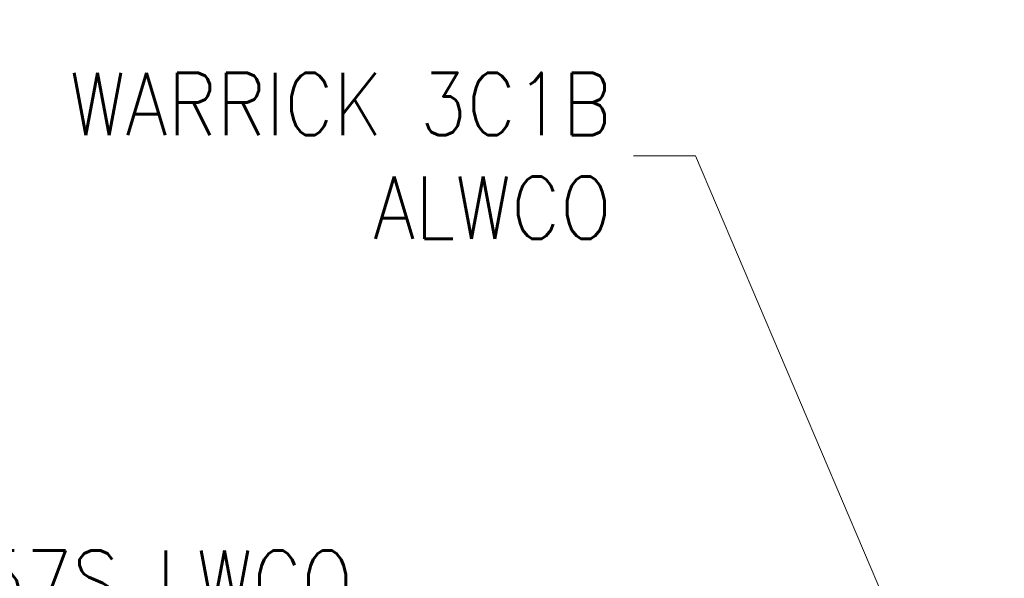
# Model space of a CAD drawing. Extents: x 0 to 796, y 0 to 496.
# Tile 156 of 222: x 310 to 365, y 306 to 338. Entities that reach past the tile are written whole.
import ezdxf

# ---------------------------------------------------------------- set-up
doc = ezdxf.new("R2010")
doc.units = 0
doc.header["$LTSCALE"] = 12
doc.header["$MEASUREMENT"] = 0
doc.layers.add('D', color=2, linetype='CONTINUOUS')
doc.styles.get("Standard").update_dxf_attribs({"font": 'SIMPLEX.SHX', "width": 0.875})
doc.dimstyles.get("Standard").update_dxf_attribs({"dimscale": 28, "dimtxt": 0.125, "dimasz": 0.125, "dimexe": 0.04375, "dimexo": 0.0625, "dimgap": 0.04375, "dimtad": 0, "dimtih": 1, "dimtoh": 1, "dimdec": 4, "dimzin": 12, "dimdsep": 46, "dimlunit": 5, "dimtxsty": 'Standard', "dimcen": 0, "dimclrd": 256, "dimclre": 256, "dimclrt": 256, "dimadec": 1, "dimazin": 3, "dimtfac": 0.875, "dimtdec": 4, "dimtofl": 0, "dimtmove": 0, "dimatfit": 2, "dimfxl": 1, "dimtolj": 1, "dimtzin": 12, "dimlwd": 13, "dimlwe": 13, "dimarcsym": 0})

msp = doc.modelspace()

# ---------------------------------------------------------------- texts
at = {"layer": 'D', "char_height": 3.5, "attachment_point": 6}
for s, insert in [('\\A1;WARRICK 3C1B\\PALWCO', (342.76066, 330.04442)), ('\\A1;MM157S LWCO', (328.22774, 306.13071))]:
    msp.add_mtext(s, dxfattribs=dict(at, insert=insert))

# ---------------------------------------------------------------- leaders
at = {"layer": 'D', "annotation_type": 0, "has_hookline": 1, "hookline_direction": 1, "text_width": 33.25}
msp.add_leader([(371.16342, 274.35128), (347.48566, 330.04442), (343.98566, 330.04442)], dimstyle='Standard', override={"dimgap": 0.04375, "dimtad": 0, "dimarcsym": 1}, dxfattribs=at)

doc.saveas('drawing.dxf')
